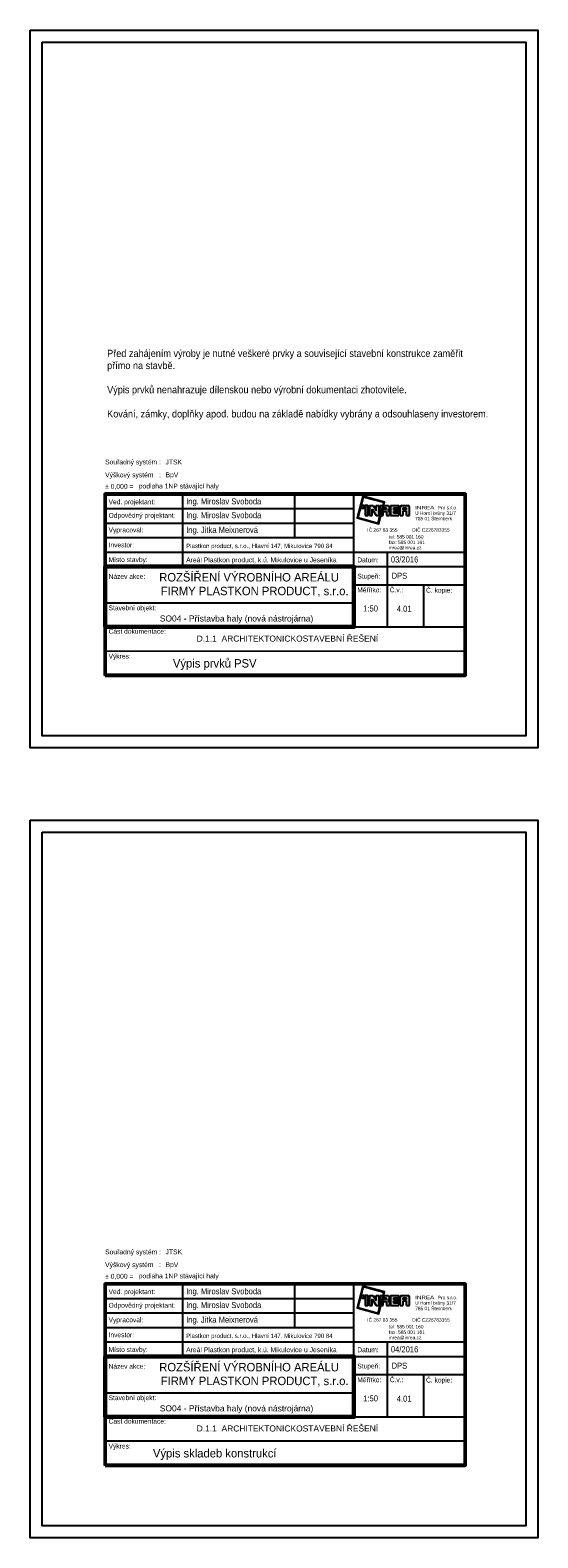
# Model space of a CAD drawing. Header units: millimetres. Extents: x -33711 to 550618, y -222428 to 596511.
# Tile 3 of 256: x 194060 to 204560, y -19627 to 11565. Entities that reach past the tile are written whole.
import ezdxf
from ezdxf.enums import TextEntityAlignment as Align

# ---------------------------------------------------------------- set-up
doc = ezdxf.new("R2010")
doc.units = ezdxf.units.MM
doc.layers.add('IN_RAZITKO', color=7, linetype='Continuous')
doc.layers.add('IN_TEXT', color=7, linetype='Continuous')
doc.layers.add('pohledy', color=7, linetype='Continuous', lineweight=25)
doc.styles.add('ari-rom-uni', font='arial.ttf')
doc.styles.add('ARIAL', font='arial.ttf')
doc.styles.add('STYLE1', font='arial.ttf')

# ---------------------------------------------------------------- blocks, each defined once
blk = doc.blocks.new('INREA RAZÍTKO')
at = {"layer": 'IN_RAZITKO'}
blk.add_hatch(color=256, dxfattribs=at).paths.add_polyline_path([(-3.869, 7.655), (-3.904, 7.527), (-3.878, 7.527), (-3.839, 7.673), (-4.74, 7.912), (-4.978, 7.018), (-4.08, 6.768), (-3.993, 7.115), (-4.019, 7.115), (-4.098, 6.799), (-4.947, 7.035), (-4.722, 7.882)])
h = blk.add_hatch(color=256, dxfattribs=at)
h.paths.add_polyline_path([(-4.687, 7.527), (-4.792, 7.527), (-4.792, 7.423), (-4.687, 7.423)])
h.paths.add_polyline_path([(-4.527, 7.526), (-4.642, 7.526), (-4.642, 7.115), (-4.527, 7.115)])
h.paths.add_polyline_path([(-4.317, 7.527), (-4.468, 7.527), (-4.468, 7.115), (-4.349, 7.115), (-4.349, 7.381), (-4.189, 7.115), (-4.07, 7.115), (-4.07, 7.527), (-4.189, 7.527), (-4.189, 7.315)])
h.paths.add_polyline_path([(-3.913, 7.527), (-4.023, 7.527), (-4.023, 7.115)])
h.paths.add_polyline_path([(-3.708, 7.527), (-3.877, 7.527), (-3.987, 7.115), (-3.894, 7.115), (-3.894, 7.277), (-3.757, 7.277), (-3.757, 7.115), (-3.638, 7.115), (-3.638, 7.257, 0.414214), (-3.708, 7.327, 0.414214), (-3.638, 7.397), (-3.638, 7.457, 0.414214)])
h.paths.add_polyline_path([(-3.757, 7.419), (-3.757, 7.362), (-3.894, 7.362), (-3.894, 7.419)], flags=16)
h.paths.add_polyline_path([(-3.253, 7.527), (-3.588, 7.527), (-3.588, 7.115), (-3.253, 7.115), (-3.253, 7.225), (-3.465, 7.225), (-3.465, 7.287), (-3.253, 7.287), (-3.253, 7.366), (-3.465, 7.366), (-3.465, 7.421), (-3.253, 7.421)])
h.paths.add_polyline_path([(-2.877, 7.527), (-3.131, 7.527, 0.414214), (-3.201, 7.457), (-3.201, 7.115), (-3.081, 7.115), (-3.081, 7.293), (-2.931, 7.293), (-2.931, 7.115), (-2.807, 7.115), (-2.807, 7.457, 0.414214)])
h.paths.add_polyline_path([(-2.931, 7.421), (-2.931, 7.362), (-3.081, 7.362), (-3.081, 7.421)], flags=16)
at = {"layer": 'IN_RAZITKO', "color": 7}
for p, q in [((-12.195, 8.005), (-12.195, 5.005)), ((-7.564, 8.005), (-7.564, 6.205)), ((-5.108, 2.651), (-5.108, 8.005)), ((-15.395, 7.405), (-5.108, 7.405)), ((-15.395, 6.805), (-5.108, 6.805)), ((-15.395, 6.205), (-5.108, 6.205)), ((-15.395, 5.605), (-5.108, 5.605)), ((-5.108, 5.605), (-0.505, 5.605)), ((-5.108, 5.005), (-0.505, 5.005)), ((-3.727, 5.605), (-3.727, 2.505)), ((-5.108, 4.255), (-0.505, 4.255)), ((-2.225, 4.258), (-2.225, 2.505)), ((-15.395, 3.505), (-5.108, 3.505))]:
    blk.add_line(p, q, dxfattribs=at)
at = {"layer": 'IN_RAZITKO'}
for p, q in [((-4.468, 7.527), (-4.317, 7.527)), ((-4.468, 7.527), (-4.468, 7.115)), ((-4.317, 7.527), (-4.189, 7.315)), ((-4.189, 7.315), (-4.189, 7.527)), ((-4.189, 7.527), (-4.07, 7.527)), ((-4.07, 7.115), (-4.07, 7.527)), ((-4.023, 7.115), (-4.023, 7.527)), ((-3.913, 7.527), (-4.023, 7.115)), ((-4.023, 7.527), (-3.913, 7.527)), ((-3.877, 7.527), (-3.987, 7.115)), ((-3.878, 7.527), (-3.904, 7.527)), ((-3.877, 7.527), (-3.708, 7.527)), ((-3.588, 7.527), (-3.588, 7.115)), ((-3.588, 7.527), (-3.253, 7.527)), ((-3.253, 7.527), (-3.253, 7.421)), ((-3.253, 7.421), (-3.253, 7.527)), ((-3.131, 7.527), (-2.877, 7.527)), ((-4.468, 7.115), (-4.349, 7.115)), ((-4.349, 7.115), (-4.349, 7.381)), ((-4.349, 7.381), (-4.189, 7.115)), ((-4.189, 7.115), (-4.07, 7.115)), ((-3.993, 7.115), (-4.019, 7.115)), ((-3.987, 7.115), (-3.894, 7.115)), ((-3.894, 7.362), (-3.894, 7.419)), ((-3.757, 7.419), (-3.894, 7.419)), ((-3.757, 7.362), (-3.894, 7.362)), ((-3.894, 7.115), (-3.894, 7.277)), ((-3.894, 7.277), (-3.757, 7.277)), ((-3.757, 7.362), (-3.757, 7.419)), ((-3.757, 7.277), (-3.757, 7.115)), ((-3.757, 7.115), (-3.638, 7.115)), ((-3.638, 7.397), (-3.638, 7.457)), ((-3.638, 7.257), (-3.638, 7.115)), ((-3.588, 7.115), (-3.253, 7.115)), ((-3.253, 7.421), (-3.465, 7.421)), ((-3.465, 7.421), (-3.465, 7.366)), ((-3.253, 7.366), (-3.465, 7.366)), ((-3.253, 7.287), (-3.465, 7.287)), ((-3.465, 7.287), (-3.465, 7.225)), ((-3.465, 7.225), (-3.253, 7.225)), ((-3.253, 7.366), (-3.253, 7.287)), ((-3.253, 7.225), (-3.253, 7.115)), ((-3.201, 7.115), (-3.201, 7.457)), ((-3.201, 7.115), (-3.081, 7.115)), ((-2.931, 7.421), (-3.081, 7.421)), ((-3.081, 7.421), (-3.081, 7.362)), ((-3.081, 7.362), (-2.931, 7.362)), ((-2.931, 7.293), (-3.081, 7.293)), ((-3.081, 7.293), (-3.081, 7.115)), ((-2.931, 7.362), (-2.931, 7.421)), ((-2.931, 7.115), (-2.931, 7.293)), ((-2.931, 7.115), (-2.807, 7.115)), ((-2.807, 7.115), (-2.807, 7.457)), ((-5.108, 2.505), (-0.505, 2.505))]:
    blk.add_line(p, q, dxfattribs=at)
at = {"layer": 'IN_RAZITKO', "lineweight": 50}
for points in [[(-15.4, 0.5), (-0.5, 0.5), (-0.5, 8.01), (-15.4, 8.01)], [(-15.395, 0.505), (-0.505, 0.505), (-0.505, 8.005), (-15.395, 8.005)]]:
    blk.add_lwpolyline(points, close=True, dxfattribs=at)
at = {"layer": 'IN_RAZITKO'}
for points in [[(-3.878, 7.527), (-3.839, 7.673), (-4.74, 7.912), (-4.978, 7.018), (-4.08, 6.768), (-3.993, 7.115)], [(-3.904, 7.527), (-3.869, 7.655), (-4.722, 7.882), (-4.947, 7.035), (-4.098, 6.799), (-4.019, 7.115)]]:
    blk.add_lwpolyline(points, dxfattribs=at)
for points in [[(-4.792, 7.423), (-4.687, 7.423), (-4.687, 7.527), (-4.792, 7.527)], [(-4.642, 7.115), (-4.527, 7.115), (-4.527, 7.526), (-4.642, 7.526)]]:
    blk.add_lwpolyline(points, close=True, dxfattribs=at)
at = {"layer": 'IN_RAZITKO', "lineweight": 60}
blk.add_lwpolyline([(-15.395, 2.505), (-5.108, 2.505), (-5.108, 5.005), (-15.395, 5.005)], close=True, dxfattribs=at)
at = {"layer": 'IN_RAZITKO', "const_width": 0.075}
blk.add_lwpolyline([(-15.395, 0.505), (-0.505, 0.505), (-0.505, 1.505), (-15.395, 1.505)], close=True, dxfattribs=at)
at = {"layer": 'IN_RAZITKO'}
for centre, start, end in [((-3.708, 7.457), 0, 90), ((-3.131, 7.457), 90, 180), ((-2.877, 7.457), 0, 90), ((-3.708, 7.397), 270, 360), ((-3.708, 7.257), 360, 90)]:
    blk.add_arc(centre, 0.07, start, end, dxfattribs=at)
at = {"layer": 'IN_RAZITKO', "style": 'ARIAL'}
for s, p in [('Souřadný systém :', (-15.4, 9.432)), ('Výškový systém   :', (-15.4, 8.901)), ('± 0,000 =', (-15.4, 8.423))]:
    blk.add_text(s, height=0.2, dxfattribs=at).set_placement(p, align=Align.TOP_LEFT)
at = {"layer": 'IN_RAZITKO', "color": 3, "style": 'ARIAL'}
for s, p in [('JTSK', (-12.9, 9.432)), ('BpV', (-12.9, 8.901))]:
    blk.add_text(s, height=0.2, dxfattribs=at).set_placement(p, align=Align.TOP_LEFT)
at = {"layer": 'IN_RAZITKO', "color": 7, "style": 'ari-rom-uni', "width": 0.9}
for s, p in [('Ved. projektant:', (-15.255, 7.584)), ('Odpovědný projektant:', (-15.255, 7.022)), ('Vypracoval:', (-15.255, 6.422)), ('Investor:', (-15.255, 5.801)), ('Místo stavby:', (-15.255, 5.193)), ('Datum:', (-4.968, 5.182)), ('Název akce:', (-15.255, 4.497)), ('Stupeň:', (-4.968, 4.509)), ('Měřítko:', (-4.968, 3.94)), ('Č.v.:', (-3.627, 3.94)), ('Č. kopie:', (-2.125, 3.927)), ('Stavební objekt:', (-15.255, 3.197)), ('Část dokumentace:', (-15.255, 2.225)), ('Výkres:', (-15.255, 1.196))]:
    blk.add_text(s, height=0.2, dxfattribs=at).set_placement(p)
at = {"layer": 'IN_RAZITKO', "style": 'ari-rom-uni', "width": 1.3}
blk.add_text('INREA', height=0.1425, dxfattribs=at).set_placement((-2.575, 7.331), align=Align.BOTTOM_LEFT)
at = {"layer": 'IN_RAZITKO', "style": 'ari-rom-uni'}
for s, p in [('                 Pro s.r.o.', (-2.575, 7.329)), ('785 01 Šternberk', (-2.575, 6.877)), ('U Horní brány 31/7', (-2.575, 7.103)), ('IČ 267 83 355           DIČ CZ26783355', (-4.556, 6.404)), ('tel: 585 001 160', (-3.657, 6.122)), ('fax: 585 001 161', (-3.657, 5.896)), ('inrea@inrea.cz', (-3.657, 5.67))]:
    blk.add_text(s, height=0.1425, dxfattribs=at).set_placement(p, align=Align.BOTTOM_LEFT)
at = {"layer": 'IN_RAZITKO', "color": 3, "style": 'ARIAL'}
blk.add_attdef('NULA', (-14.012, 8.227), '', height=0.2, dxfattribs=at)
at = {"layer": 'IN_RAZITKO', "style": 'ari-rom-uni', "width": 0.9, "flags": 12}
for tag, p, height in [('VEDOUCÍ-PROJEKTANT', (-12.053, 7.553), 0.25), ('ODPOVĚDNÝ-PROJEKTANT', (-12.053, 6.964), 0.25), ('VYPRACOVAL', (-12.053, 6.363), 0.25), ('INVESTOR', (-12.053, 5.774), 0.2), ('MÍSTO', (-12.053, 5.149), 0.25), ('DATUM', (-3.585, 5.185), 0.25), ('STUPEŇ', (-3.556, 4.468), 0.25)]:
    blk.add_attdef(tag, p, '', height=height, dxfattribs=at)
at = {"layer": 'IN_RAZITKO', "style": 'ari-rom-uni', "flags": 12}
for tag, height, width, p in [('NÁZEV-1', 0.35, 0.95, (-10.252, 4.438)), ('NÁZEV-2', 0.35, 0.95, (-10.252, 3.876)), ('MĚŘ', 0.25, 0.9, (-4.422, 3.031)), ('ČV', 0.25, 0.9, (-3.034, 3.031)), ('VÝKRES', 0.35, 0.95, (-10.299, 0.801))]:
    blk.add_attdef(tag, text='', height=height, dxfattribs=dict(at, width=width)).set_placement(p, align=Align.CENTER)
at = {"layer": 'IN_RAZITKO', "style": 'ari-rom-uni'}
for tag, p in [('OBJEKT', (-11.248, 2.85)), ('DOKUMENTACE', (-11.26, 1.842))]:
    blk.add_attdef(tag, p, '', height=0.25, dxfattribs=at)

msp = doc.modelspace()

# ---------------------------------------------------------------- linework, layer by layer
at = {"layer": 'DEFPOINTS'}
for points in [[(194060.16916, 11564.57164), (204560.16916, 11564.57164), (204560.16916, -3285.42836), (194060.16916, -3285.42836)], [(194060.16916, -4776.78856), (204560.16916, -4776.78856), (204560.16916, -19626.78856), (194060.16916, -19626.78856)]]:
    msp.add_lwpolyline(points, close=True, dxfattribs=at)
at = {"layer": 'pohledy'}
for points in [[(194310.16916, 11314.57164), (204310.16916, 11314.57164), (204310.16916, -3035.42836), (194310.16916, -3035.42836)], [(194310.16916, -5026.78856), (204310.16916, -5026.78856), (204310.16916, -19376.78856), (194310.16916, -19376.78856)]]:
    msp.add_lwpolyline(points, close=True, dxfattribs=at)

# ---------------------------------------------------------------- block references
ref = msp.add_blockref('INREA RAZÍTKO', (203310.16916, -2035.42836), dxfattribs=dict(xscale=500.0000000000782, yscale=500.0000000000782, zscale=500.0000000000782))
ref.add_attrib('VEDOUCÍ-PROJEKTANT', 'Ing. Miroslav Svoboda', (197286.26916, 1753.88483), dxfattribs={"layer": 'IN_RAZITKO', "height": 125, "style": 'ari-rom-uni', "width": 0.9})
ref.add_attrib('ODPOVĚDNÝ-PROJEKTANT', 'Ing. Miroslav Svoboda', (197286.26916, 1468.0072), dxfattribs={"layer": 'IN_RAZITKO', "height": 125, "style": 'ari-rom-uni', "width": 0.9})
ref.add_attrib('VYPRACOVAL', 'Ing. Jitka Meixnerová', (197286.26916, 1164.48292), dxfattribs={"layer": 'IN_RAZITKO', "height": 125, "style": 'ari-rom-uni', "width": 0.9})
ref.add_attrib('INVESTOR', 'Plastkon product, s.r.o., Hlavní 147, Mikulovice 790 84', (197286.26916, 848.74201), dxfattribs={"layer": 'IN_RAZITKO', "height": 90, "style": 'ari-rom-uni', "width": 0.8})
ref.add_attrib('MÍSTO', 'Areál Plastkon product, k.ú. Mikulovice u Jeseníka', (197286.26916, 555.39604), dxfattribs={"layer": 'IN_RAZITKO', "height": 100, "style": 'ari-rom-uni'})
ref.add_attrib('NÁZEV-1', 'ROZŠÍŘENÍ VÝROBNÍHO AREÁLU ', dxfattribs={"layer": 'IN_RAZITKO', "height": 175, "style": 'ari-rom-uni', "width": 0.95}).set_placement((198620.0921, 158.30565), align=Align.CENTER)
ref.add_attrib('NÁZEV-2', 'FIRMY PLASTKON PRODUCT, s.r.o.', dxfattribs={"layer": 'IN_RAZITKO', "height": 175, "style": 'ari-rom-uni', "width": 0.95}).set_placement((198703.50061, -126.0139), align=Align.CENTER)
ref.add_attrib('VÝKRES', 'Výpis prvků PSV', dxfattribs={"layer": 'IN_RAZITKO', "height": 175, "style": 'ari-rom-uni', "width": 0.95}).set_placement((197877.7507, -1622.22127), align=Align.CENTER)
ref.add_attrib('DATUM', '03/2016', (201520.26391, 551.85918), dxfattribs={"layer": 'IN_RAZITKO', "height": 125, "style": 'ari-rom-uni', "width": 0.9})
ref.add_attrib('DOKUMENTACE', '      D.1.1  ARCHITEKTONICKOSTAVEBNÍ ŘEŠENÍ', (197212.8074, -1084.98606), dxfattribs={"layer": 'IN_RAZITKO', "height": 125, "style": 'ari-rom-uni'})
ref.add_attrib('MĚŘ', '1:50', dxfattribs={"layer": 'IN_RAZITKO', "height": 125, "style": 'ari-rom-uni', "width": 0.9}).set_placement((201101.6962, -462.36656), align=Align.CENTER)
ref.add_attrib('ČV', '4.01', dxfattribs={"layer": 'IN_RAZITKO', "height": 125, "style": 'ari-rom-uni', "width": 0.9}).set_placement((201795.7877, -468.30561), align=Align.CENTER)
ref.add_attrib('STUPEŇ', 'DPS', (201534.79976, 214.68307), dxfattribs={"layer": 'IN_RAZITKO', "height": 125, "style": 'ari-rom-uni', "width": 0.9})
ref.add_attrib('OBJEKT', 'SO04 - Přístavba haly (nová nástrojárna)', (196741.72793, -669.36407), dxfattribs={"layer": 'IN_RAZITKO', "height": 125, "style": 'ari-rom-uni'})
ref.add_attrib('NULA', 'podlaha 1NP stávající haly', (196306.69943, 2082.90974), dxfattribs={"layer": 'IN_RAZITKO', "color": 3, "height": 100, "style": 'ARIAL'})
ref = msp.add_blockref('INREA RAZÍTKO', (203310.16916, -18376.78856), dxfattribs=dict(xscale=500.0000000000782, yscale=500.0000000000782, zscale=500.0000000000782))
ref.add_attrib('VEDOUCÍ-PROJEKTANT', 'Ing. Miroslav Svoboda', (197286.26916, -14587.47536), dxfattribs={"layer": 'IN_RAZITKO', "height": 125, "style": 'ari-rom-uni', "width": 0.9})
ref.add_attrib('ODPOVĚDNÝ-PROJEKTANT', 'Ing. Miroslav Svoboda', (197286.26916, -14873.35299), dxfattribs={"layer": 'IN_RAZITKO', "height": 125, "style": 'ari-rom-uni', "width": 0.9})
ref.add_attrib('VYPRACOVAL', 'Ing. Jitka Meixnerová', (197286.26916, -15176.87728), dxfattribs={"layer": 'IN_RAZITKO', "height": 125, "style": 'ari-rom-uni', "width": 0.9})
ref.add_attrib('INVESTOR', 'Plastkon product, s.r.o., Hlavní 147, Mikulovice 790 84', (197286.26916, -15492.61819), dxfattribs={"layer": 'IN_RAZITKO', "height": 90, "style": 'ari-rom-uni', "width": 0.8})
ref.add_attrib('MÍSTO', 'Areál Plastkon product, k.ú. Mikulovice u Jeseníka', (197286.26916, -15785.96416), dxfattribs={"layer": 'IN_RAZITKO', "height": 100, "style": 'ari-rom-uni'})
ref.add_attrib('NÁZEV-1', 'ROZŠÍŘENÍ VÝROBNÍHO AREÁLU ', dxfattribs={"layer": 'IN_RAZITKO', "height": 175, "style": 'ari-rom-uni', "width": 0.95}).set_placement((198620.0921, -16183.05454), align=Align.CENTER)
ref.add_attrib('NÁZEV-2', 'FIRMY PLASTKON PRODUCT, s.r.o.', dxfattribs={"layer": 'IN_RAZITKO', "height": 175, "style": 'ari-rom-uni', "width": 0.95}).set_placement((198703.50061, -16467.37409), align=Align.CENTER)
ref.add_attrib('VÝKRES', 'Výpis skladeb konstrukcí', dxfattribs={"layer": 'IN_RAZITKO', "height": 175, "style": 'ari-rom-uni', "width": 0.95}).set_placement((197877.7507, -17963.58147), align=Align.CENTER)
ref.add_attrib('DATUM', '04/2016', (201520.26391, -15789.50102), dxfattribs={"layer": 'IN_RAZITKO', "height": 125, "style": 'ari-rom-uni', "width": 0.9})
ref.add_attrib('DOKUMENTACE', '      D.1.1  ARCHITEKTONICKOSTAVEBNÍ ŘEŠENÍ', (197212.8074, -17426.34625), dxfattribs={"layer": 'IN_RAZITKO', "height": 125, "style": 'ari-rom-uni'})
ref.add_attrib('MĚŘ', '1:50', dxfattribs={"layer": 'IN_RAZITKO', "height": 125, "style": 'ari-rom-uni', "width": 0.9}).set_placement((201101.6962, -16803.72675), align=Align.CENTER)
ref.add_attrib('ČV', '4.01', dxfattribs={"layer": 'IN_RAZITKO', "height": 125, "style": 'ari-rom-uni', "width": 0.9}).set_placement((201795.7877, -16809.6658), align=Align.CENTER)
ref.add_attrib('STUPEŇ', 'DPS', (201534.79976, -16126.67712), dxfattribs={"layer": 'IN_RAZITKO', "height": 125, "style": 'ari-rom-uni', "width": 0.9})
ref.add_attrib('OBJEKT', 'SO04 - Přístavba haly (nová nástrojárna)', (196741.72793, -17010.72427), dxfattribs={"layer": 'IN_RAZITKO', "height": 125, "style": 'ari-rom-uni'})
ref.add_attrib('NULA', 'podlaha 1NP stávající haly', (196306.69943, -14258.45045), dxfattribs={"layer": 'IN_RAZITKO', "color": 3, "height": 100, "style": 'ARIAL'})

# ---------------------------------------------------------------- texts
at = {"layer": 'IN_TEXT', "color": 30, "insert": (195652.15142, 4952.45478), "char_height": 150, "width": 7741.5136, "attachment_point": 1, "style": 'STYLE1'}
msp.add_mtext('{\\W0.9;\\C7;Před zahájením výroby je nutné veškeré prvky a související stavební konstrukce zaměřit přímo na stavbě.\\P\\PVýpis prvků nenahrazuje dílenskou nebo výrobní dokumentaci zhotovitele.\\P\\PKování, zámky, doplňky apod. budou na základě nabídky vybrány a odsouhlaseny investorem.}', dxfattribs=at)

doc.saveas('drawing.dxf')
